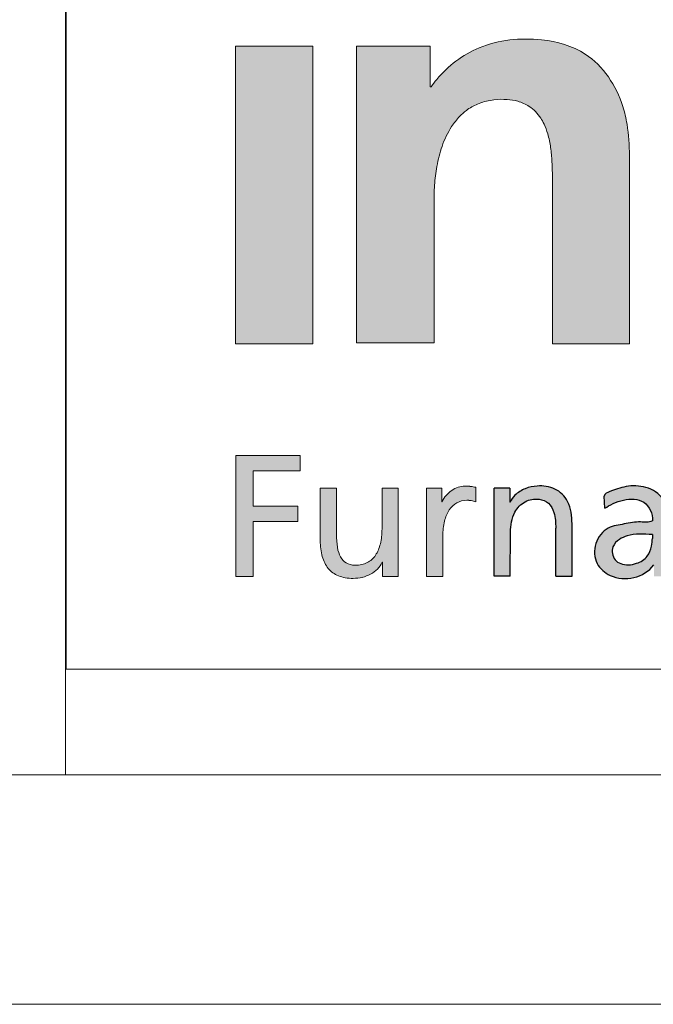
# Model space of a CAD drawing. Header units: millimetres. Extents: x 0 to 31548, y 0 to 22462.
# Tile 3 of 14: x 21257 to 22013, y 0 to 1175. Entities that reach past the tile are written whole.
import ezdxf

# ---------------------------------------------------------------- set-up
doc = ezdxf.new("R2010")
doc.units = ezdxf.units.MM
doc.header["$LTSCALE"] = 0.25
doc.layers.add('FORMAT', color=7, linetype='Continuous')

# ---------------------------------------------------------------- blocks, each defined once
blk = doc.blocks.new('cajetin')
at = {"color": 7, "linetype": 'Continuous', "lineweight": 18}
for p, q in [((853.5, 7.5), (7.5, 7.5)), ((861, 0), (0, 0))]:
    blk.add_line(p, q, dxfattribs=at)
blk = doc.blocks.new('LOGO_sombreado')
at = {"linetype": 'Continuous'}
h = blk.add_hatch(color=7, dxfattribs=at)
edge = h.paths.add_edge_path(flags=0)
edge.add_line((6.332, 7.108), (8.019, 7.108))
edge.add_line((8.019, 7.108), (8.019, 10.269))
edge.add_spline(control_points=[(8.019, 10.269), (8.019, 10.295), (8.02, 10.385), (8.031, 10.613), (8.076, 10.964), (8.182, 11.4), (8.354, 11.77), (8.558, 12.031), (8.76, 12.206), (9.011, 12.341), (9.31, 12.411), (9.596, 12.416), (9.859, 12.375), (10.128, 12.261), (10.314, 12.067), (10.432, 11.851), (10.51, 11.636), (10.565, 11.361), (10.591, 11.074), (10.599, 10.796), (10.599, 10.621), (10.599, 10.529)], knot_values=[0, 0, 0, 0, 0.014108, 0.050137, 0.12665, 0.210017, 0.297932, 0.350316, 0.392835, 0.445136, 0.506872, 0.560743, 0.603219, 0.653697, 0.720022, 0.747327, 0.789984, 0.846083, 0.902618, 0.949361, 1, 1, 1, 1], weights=[1, 1, 1, 1, 1, 1, 1, 1, 1, 1, 1, 1, 1, 1, 1, 1, 1, 1, 1, 1, 1, 1], degree=3, periodic=0)
edge.add_line((10.599, 10.529), (10.599, 7.09))
edge.add_line((10.599, 7.09), (12.28, 7.09))
edge.add_line((12.28, 7.09), (12.28, 11.178))
edge.add_spline(control_points=[(12.28, 11.178), (12.27, 11.411), (12.255, 11.775), (12.069, 12.584), (11.505, 13.452), (10.243, 13.792), (9.032, 13.667), (8.263, 13.102), (7.995, 12.74), (7.955, 12.686)], knot_values=[4, 4, 4, 4, 4.111727, 4.175295, 4.401008, 4.562165, 4.782362, 4.967907, 5, 5, 5, 5], weights=[1, 1, 1, 1, 1, 1, 1, 1, 1, 1], degree=3, periodic=0)
edge.add_line((7.955, 12.686), (7.933, 12.686))
edge.add_line((7.933, 12.686), (7.933, 13.567))
edge.add_line((7.933, 13.567), (6.332, 13.567))
edge.add_line((6.332, 13.567), (6.332, 7.108))
for points in [[(5.379, 13.567), (3.691, 13.567), (3.691, 7.09), (5.379, 7.09)], [(4.078, 4.32), (5.1, 4.32), (5.1, 4.651), (3.702, 4.651), (3.702, 2.023), (4.078, 2.023), (4.078, 3.22), (5.054, 3.22), (5.054, 3.551), (4.078, 3.551)], [(4.078, 4.32), (5.1, 4.32), (5.1, 4.651), (3.702, 4.651), (3.702, 2.023), (4.078, 2.023), (4.078, 3.22), (5.054, 3.22), (5.054, 3.551), (4.078, 3.551)]]:
    blk.add_hatch(color=7, dxfattribs=at).paths.add_polyline_path(points, flags=0)
h = blk.add_hatch(color=7, dxfattribs=at)
edge = h.paths.add_edge_path(flags=0)
edge.add_spline(control_points=[(5.713, 2.196), (5.772, 2.125), (5.847, 2.071), (5.937, 2.034)], knot_values=[55, 55, 55, 55, 56, 56, 56, 56], weights=[1, 1, 1, 1], degree=3, periodic=0)
edge.add_spline(control_points=[(5.937, 2.034), (6.028, 1.997), (6.135, 1.977), (6.259, 1.977)], knot_values=[56, 56, 56, 56, 57, 57, 57, 57], weights=[1, 1, 1, 1], degree=3, periodic=0)
edge.add_arc((6.259, 2.796), 0.818, 269.9868, 283.8904)
edge.add_spline(control_points=[(6.456, 2.001), (6.519, 2.017), (6.58, 2.04), (6.635, 2.071)], knot_values=[0, 0, 0, 0, 1, 1, 1, 1], weights=[1, 1, 1, 1], degree=3, periodic=0)
edge.add_spline(control_points=[(6.635, 2.071), (6.69, 2.101), (6.741, 2.137), (6.784, 2.181)], knot_values=[1, 1, 1, 1, 2, 2, 2, 2], weights=[1, 1, 1, 1], degree=3, periodic=0)
edge.add_spline(control_points=[(6.784, 2.181), (6.827, 2.224), (6.863, 2.273), (6.889, 2.328)], knot_values=[2, 2, 2, 2, 3, 3, 3, 3], weights=[1, 1, 1, 1], degree=3, periodic=0)
edge.add_line((6.889, 2.328), (6.896, 2.328))
edge.add_line((6.896, 2.328), (6.896, 2.023))
edge.add_line((6.896, 2.023), (7.067, 2.023))
edge.add_line((7.067, 2.023), (7.238, 2.023))
edge.add_line((7.238, 2.023), (7.238, 2.263))
edge.add_line((7.238, 2.263), (7.238, 3.943))
edge.add_line((7.238, 3.943), (6.885, 3.943))
edge.add_line((6.885, 3.943), (6.885, 3.721))
edge.add_spline(control_points=[(6.885, 3.721), (6.885, 3.647), (6.885, 3.573), (6.885, 3.499), (6.885, 3.35), (6.885, 3.202), (6.885, 3.054), (6.885, 2.937), (6.873, 2.829), (6.85, 2.734)], knot_values=[30, 30, 30, 30, 31, 31, 31, 33, 33, 33, 34, 34, 34, 34], weights=[1, 1, 1, 1, 1, 1, 1, 1, 1, 1], degree=3, periodic=0)
edge.add_spline(control_points=[(6.85, 2.734), (6.827, 2.637), (6.792, 2.553), (6.696, 2.414), (6.636, 2.359), (6.562, 2.321)], knot_values=[34, 34, 34, 34, 35, 35, 36, 36, 36, 36], weights=[1, 1, 1, 1, 1, 1], degree=3, periodic=0)
edge.add_spline(control_points=[(6.562, 2.321), (6.489, 2.284), (6.402, 2.263), (6.301, 2.263)], knot_values=[36, 36, 36, 36, 37, 37, 37, 37], weights=[1, 1, 1, 1], degree=3, periodic=0)
edge.add_spline(control_points=[(6.301, 2.263), (6.224, 2.268), (6.16, 2.285), (6.107, 2.315)], knot_values=[37, 37, 37, 37, 38, 38, 38, 38], weights=[1, 1, 1, 1], degree=3, periodic=0)
edge.add_spline(control_points=[(6.107, 2.315), (6.054, 2.345), (6.013, 2.388), (5.982, 2.445)], knot_values=[38, 38, 38, 38, 39, 39, 39, 39], weights=[1, 1, 1, 1], degree=3, periodic=0)
edge.add_spline(control_points=[(5.982, 2.445), (5.95, 2.501), (5.928, 2.571), (5.914, 2.655)], knot_values=[39, 39, 39, 39, 40, 40, 40, 40], weights=[1, 1, 1, 1], degree=3, periodic=0)
edge.add_spline(control_points=[(5.914, 2.655), (5.9, 2.739), (5.894, 2.837), (5.894, 2.949), (5.894, 3.115), (5.894, 3.28), (5.894, 3.446), (5.894, 3.529), (5.894, 3.612), (5.894, 3.695), (5.894, 3.777), (5.894, 3.86), (5.894, 3.943)], knot_values=[40, 40, 40, 40, 41, 41, 41, 43, 43, 43, 44, 44, 44, 45, 45, 45, 45], weights=[1, 1, 1, 1, 1, 1, 1, 1, 1, 1, 1, 1, 1], degree=3, periodic=0)
edge.add_line((5.894, 3.943), (5.54, 3.943))
edge.add_spline(control_points=[(5.54, 3.943), (5.54, 3.848), (5.54, 3.753), (5.54, 3.658), (5.54, 3.563), (5.54, 3.468), (5.54, 3.372), (5.54, 3.182), (5.54, 2.992), (5.54, 2.802), (5.54, 2.673), (5.554, 2.557), (5.583, 2.455)], knot_values=[49, 49, 49, 49, 50, 50, 50, 51, 51, 51, 53, 53, 53, 54, 54, 54, 54], weights=[1, 1, 1, 1, 1, 1, 1, 1, 1, 1, 1, 1, 1], degree=3, periodic=0)
edge.add_spline(control_points=[(5.583, 2.455), (5.611, 2.354), (5.655, 2.267), (5.713, 2.196)], knot_values=[54, 54, 54, 54, 55, 55, 55, 55], weights=[1, 1, 1, 1], degree=3, periodic=0)
h = blk.add_hatch(color=7, dxfattribs=at)
edge = h.paths.add_edge_path(flags=0)
edge.add_line((8.928, 3.962), (8.875, 3.972))
edge.add_spline(control_points=[(8.875, 3.972), (8.858, 3.975), (8.841, 3.978), (8.823, 3.98)], knot_values=[22.132418, 22.132418, 22.132418, 22.132418, 23.132418, 23.132418, 23.132418, 23.132418], weights=[1, 1, 1, 1], degree=3, periodic=0)
edge.add_arc((8.709, 3.1), 0.888, 82.6219, 86.3614)
edge.add_spline(control_points=[(8.765, 3.986), (8.745, 3.987), (8.722, 3.988), (8.695, 3.988), (8.644, 3.988), (8.593, 3.979), (8.544, 3.963)], knot_values=[0.065266, 0.065266, 0.065266, 0.065266, 1.065266, 1.065266, 1.065266, 2.065266, 2.065266, 2.065266, 2.065266], weights=[1, 1, 1, 1, 1, 1, 1], degree=3, periodic=0)
edge.add_spline(control_points=[(8.544, 3.963), (8.495, 3.946), (8.448, 3.922), (8.404, 3.892)], knot_values=[2.065266, 2.065266, 2.065266, 2.065266, 3.065266, 3.065266, 3.065266, 3.065266], weights=[1, 1, 1, 1], degree=3, periodic=0)
edge.add_spline(control_points=[(8.404, 3.892), (8.36, 3.861), (8.319, 3.825), (8.283, 3.783)], knot_values=[3.065266, 3.065266, 3.065266, 3.065266, 4.065266, 4.065266, 4.065266, 4.065266], weights=[1, 1, 1, 1], degree=3, periodic=0)
edge.add_spline(control_points=[(8.283, 3.783), (8.248, 3.742), (8.218, 3.695), (8.194, 3.646)], knot_values=[4.065266, 4.065266, 4.065266, 4.065266, 5.065266, 5.065266, 5.065266, 5.065266], weights=[1, 1, 1, 1], degree=3, periodic=0)
edge.add_line((8.194, 3.646), (8.187, 3.646))
edge.add_line((8.187, 3.646), (8.187, 3.943))
edge.add_line((8.187, 3.943), (8.021, 3.943))
edge.add_line((8.021, 3.943), (7.856, 3.943))
edge.add_line((7.856, 3.943), (7.856, 3.703))
edge.add_line((7.856, 3.703), (7.856, 2.023))
edge.add_line((7.856, 2.023), (8.209, 2.023))
edge.add_spline(control_points=[(8.209, 2.023), (8.209, 2.314), (8.209, 2.605), (8.209, 2.896), (8.209, 3.017), (8.222, 3.126), (8.247, 3.222)], knot_values=[12.065266, 12.065266, 12.065266, 12.065266, 13.065266, 13.065266, 13.065266, 14.065266, 14.065266, 14.065266, 14.065266], weights=[1, 1, 1, 1, 1, 1, 1], degree=3, periodic=0)
edge.add_spline(control_points=[(8.247, 3.222), (8.271, 3.318), (8.307, 3.401), (8.352, 3.469)], knot_values=[14.065266, 14.065266, 14.065266, 14.065266, 15.065266, 15.065266, 15.065266, 15.065266], weights=[1, 1, 1, 1], degree=3, periodic=0)
edge.add_spline(control_points=[(8.352, 3.469), (8.398, 3.537), (8.454, 3.589), (8.518, 3.625)], knot_values=[15.065266, 15.065266, 15.065266, 15.065266, 16.065266, 16.065266, 16.065266, 16.065266], weights=[1, 1, 1, 1], degree=3, periodic=0)
edge.add_spline(control_points=[(8.518, 3.625), (8.582, 3.661), (8.654, 3.68), (8.733, 3.68)], knot_values=[16.065266, 16.065266, 16.065266, 16.065266, 17.065266, 17.065266, 17.065266, 17.065266], weights=[1, 1, 1, 1], degree=3, periodic=0)
edge.add_arc((8.733, 2.982), 0.698, 86.1548, 90.0023, ccw=False)
edge.add_spline(control_points=[(8.78, 3.678), (8.796, 3.677), (8.813, 3.675), (8.829, 3.673)], knot_values=[17.132418, 17.132418, 17.132418, 17.132418, 18.132418, 18.132418, 18.132418, 18.132418], weights=[1, 1, 1, 1], degree=3, periodic=0)
edge.add_spline(control_points=[(8.829, 3.673), (8.846, 3.67), (8.863, 3.667), (8.879, 3.662)], knot_values=[18.132418, 18.132418, 18.132418, 18.132418, 19.132418, 19.132418, 19.132418, 19.132418], weights=[1, 1, 1, 1], degree=3, periodic=0)
edge.add_spline(control_points=[(8.879, 3.662), (8.896, 3.658), (8.912, 3.652), (8.928, 3.646)], knot_values=[19.132418, 19.132418, 19.132418, 19.132418, 20.132418, 20.132418, 20.132418, 20.132418], weights=[1, 1, 1, 1], degree=3, periodic=0)
edge.add_line((8.928, 3.646), (8.928, 3.962))
h = blk.add_hatch(color=7, dxfattribs=at)
edge = h.paths.add_edge_path(flags=0)
edge.add_line((9.328, 2.026), (9.328, 3.946))
edge.add_line((9.328, 3.946), (9.67, 3.946))
edge.add_line((9.67, 3.946), (9.67, 3.641))
edge.add_line((9.67, 3.641), (9.678, 3.641))
edge.add_spline(control_points=[(9.678, 3.641), (9.704, 3.696), (9.793, 3.817), (10, 3.948), (10.305, 4.01), (10.669, 3.967), (10.997, 3.643), (11.021, 3.332), (11.026, 3.17)], knot_values=[0, 0, 0, 0, 0.090993, 0.223661, 0.358303, 0.55535, 0.750586, 1, 1, 1, 1], weights=[1, 1, 1, 1, 1, 1, 1, 1, 1], degree=3, periodic=0)
edge.add_line((11.026, 3.17), (11.026, 2.026))
edge.add_line((11.026, 2.026), (10.672, 2.026))
edge.add_line((10.672, 2.026), (10.672, 3.075))
edge.add_spline(control_points=[(10.672, 3.075), (10.669, 3.188), (10.66, 3.379), (10.536, 3.635), (10.28, 3.729), (9.984, 3.677), (9.726, 3.396), (9.691, 3.133), (9.683, 2.986)], knot_values=[0, 0, 0, 0, 0.181683, 0.307789, 0.426651, 0.591078, 0.760733, 1, 1, 1, 1], weights=[1, 1, 1, 1, 1, 1, 1, 1, 1], degree=3, periodic=0)
edge.add_line((9.683, 2.986), (9.681, 2.026))
edge.add_line((9.681, 2.026), (9.328, 2.026))
h = blk.add_hatch(color=7, dxfattribs=at)
edge = h.paths.add_edge_path(flags=0)
edge.add_spline(control_points=[(12.776, 3.232), (12.697, 3.183), (12.484, 3.232), (12.167, 3.156), (11.773, 3.111), (11.49, 2.752), (11.514, 2.287), (12.023, 1.86), (12.597, 1.99), (12.807, 2.27)], knot_values=[0, 0, 0, 0, 0.079966, 0.190057, 0.300094, 0.432511, 0.566689, 0.684622, 1, 1, 1, 1], weights=[1, 1, 1, 1, 1, 1, 1, 1, 1, 1], degree=3, periodic=0)
edge.add_spline(control_points=[(12.807, 2.27), (12.817, 2.296), (12.814, 2.27)], knot_values=[0, 0, 0, 1, 1, 1], weights=[1, 1, 1], degree=2, periodic=0)
edge.add_line((12.814, 2.27), (12.814, 2.023))
edge.add_line((12.814, 2.023), (13.139, 2.023))
edge.add_line((13.139, 2.023), (13.128, 3.106))
edge.add_spline(control_points=[(13.128, 3.106), (13.12, 3.292), (13.119, 3.706), (12.65, 4), (12.214, 4.002), (11.911, 3.898), (11.743, 3.828), (11.727, 3.77)], knot_values=[0, 0, 0, 0, 0.300445, 0.525135, 0.737289, 0.925487, 1, 1, 1, 1], weights=[1, 1, 1, 1, 1, 1, 1, 1], degree=3, periodic=0)
edge.add_line((11.727, 3.77), (11.744, 3.507))
edge.add_spline(control_points=[(11.744, 3.507), (11.927, 3.643), (12.567, 3.881), (12.789, 3.381), (12.776, 3.232)], knot_values=[0, 0, 0, 0, 0.658996, 1, 1, 1, 1], weights=[1, 1, 1, 1, 1], degree=3, periodic=0)
edge = h.paths.add_edge_path(flags=0)
edge.add_spline(control_points=[(12.776, 2.849), (12.772, 2.793), (12.762, 2.658), (12.682, 2.43), (12.419, 2.275), (12.142, 2.255), (11.913, 2.398), (11.87, 2.662), (12.044, 2.834), (12.252, 2.921), (12.499, 2.953), (12.683, 2.938), (12.776, 2.931)], knot_values=[0, 0, 0, 0, 0.068904, 0.168815, 0.283862, 0.42722, 0.488917, 0.605379, 0.695962, 0.771545, 0.884045, 1, 1, 1, 1], weights=[1, 1, 1, 1, 1, 1, 1, 1, 1, 1, 1, 1, 1], degree=3, periodic=0)
edge.add_line((12.776, 2.931), (12.776, 2.849))
at = {"color": 7, "linetype": 'Continuous', "lineweight": 18}
for p, q in [((0, 20), (0, 0)), ((3.691, 7.09), (3.691, 13.567)), ((3.691, 13.567), (5.379, 13.567)), ((5.379, 13.567), (5.379, 7.09)), ((5.379, 7.09), (3.691, 7.09)), ((3.702, 2.023), (3.702, 4.651)), ((3.702, 4.651), (5.1, 4.651)), ((3.702, 2.023), (3.702, 4.651)), ((5.1, 4.651), (5.1, 4.32)), ((4.078, 4.32), (4.078, 3.551)), ((5.1, 4.32), (4.078, 4.32)), ((4.078, 3.551), (5.054, 3.551)), ((5.054, 3.551), (5.054, 3.22)), ((5.054, 3.22), (4.078, 3.22)), ((4.078, 3.22), (4.078, 2.023)), ((4.078, 2.023), (3.702, 2.023)), ((0, 0), (72.5, 0))]:
    blk.add_line(p, q, dxfattribs=at)
blk.add_arc((6.259, 2.796), 0.818, 269.9868, 283.8904, dxfattribs=at)
at = {"color": 8, "linetype": 'Continuous', "lineweight": 0}
for points, knots in [([(12.28, 11.178), (12.27, 11.411), (12.255, 11.775), (12.069, 12.584), (11.505, 13.452), (10.243, 13.792), (9.032, 13.667), (8.263, 13.102), (7.995, 12.74), (7.955, 12.686)], [4, 4, 4, 4, 4.111727, 4.175295, 4.401008, 4.562165, 4.782362, 4.967907, 5, 5, 5, 5]), ([(8.019, 10.269), (8.019, 10.295), (8.02, 10.385), (8.031, 10.613), (8.076, 10.964), (8.182, 11.4), (8.354, 11.77), (8.558, 12.031), (8.76, 12.206), (9.011, 12.341), (9.31, 12.411), (9.596, 12.416), (9.859, 12.375), (10.128, 12.261), (10.314, 12.067), (10.432, 11.851), (10.51, 11.636), (10.565, 11.361), (10.591, 11.074), (10.599, 10.796), (10.599, 10.621), (10.599, 10.529)], [0, 0, 0, 0, 0.014108, 0.050137, 0.12665, 0.210017, 0.297932, 0.350316, 0.392835, 0.445136, 0.506872, 0.560743, 0.603219, 0.653697, 0.720022, 0.747327, 0.789984, 0.846083, 0.902618, 0.949361, 1, 1, 1, 1]), ([(5.894, 3.943), (5.864, 3.943), (5.835, 3.943), (5.805, 3.943), (5.746, 3.943), (5.688, 3.943), (5.629, 3.943), (5.599, 3.943), (5.57, 3.943), (5.54, 3.943)], [45, 45, 45, 45, 46, 46, 46, 48, 48, 48, 49, 49, 49, 49]), ([(5.54, 3.943), (5.54, 3.848), (5.54, 3.753), (5.54, 3.658), (5.54, 3.563), (5.54, 3.468), (5.54, 3.372), (5.54, 3.182), (5.54, 2.992), (5.54, 2.802), (5.54, 2.673), (5.554, 2.557), (5.583, 2.455)], [49, 49, 49, 49, 50, 50, 50, 51, 51, 51, 53, 53, 53, 54, 54, 54, 54]), ([(5.914, 2.655), (5.9, 2.739), (5.894, 2.837), (5.894, 2.949), (5.894, 3.115), (5.894, 3.28), (5.894, 3.446), (5.894, 3.529), (5.894, 3.612), (5.894, 3.695), (5.894, 3.777), (5.894, 3.86), (5.894, 3.943)], [40, 40, 40, 40, 41, 41, 41, 43, 43, 43, 44, 44, 44, 45, 45, 45, 45]), ([(7.238, 3.943), (7.209, 3.943), (7.179, 3.943), (7.15, 3.943), (7.091, 3.943), (7.032, 3.943), (6.973, 3.943), (6.944, 3.943), (6.914, 3.943), (6.885, 3.943)], [25, 25, 25, 25, 26, 26, 26, 28, 28, 28, 29, 29, 29, 29]), ([(7.238, 2.263), (7.238, 2.318), (7.238, 2.373), (7.238, 2.428), (7.238, 2.533), (7.238, 2.638), (7.238, 2.743), (7.238, 2.823), (7.238, 2.903), (7.238, 2.983), (7.238, 3.143), (7.238, 3.303), (7.238, 3.463), (7.238, 3.623), (7.238, 3.783), (7.238, 3.943)], [20, 20, 20, 20, 21, 21, 21, 22, 22, 22, 23, 23, 23, 24, 24, 24, 25, 25, 25, 25]), ([(8.765, 3.986), (8.745, 3.987), (8.722, 3.988), (8.695, 3.988), (8.644, 3.988), (8.593, 3.979), (8.544, 3.963)], [0.065266, 0.065266, 0.065266, 0.065266, 1.065266, 1.065266, 1.065266, 2.065266, 2.065266, 2.065266, 2.065266]), ([(6.885, 3.721), (6.885, 3.647), (6.885, 3.573), (6.885, 3.499), (6.885, 3.35), (6.885, 3.202), (6.885, 3.054), (6.885, 2.937), (6.873, 2.829), (6.85, 2.734)], [30, 30, 30, 30, 31, 31, 31, 33, 33, 33, 34, 34, 34, 34]), ([(8.209, 2.023), (8.209, 2.314), (8.209, 2.605), (8.209, 2.896), (8.209, 3.017), (8.222, 3.126), (8.247, 3.222)], [12.065266, 12.065266, 12.065266, 12.065266, 13.065266, 13.065266, 13.065266, 14.065266, 14.065266, 14.065266, 14.065266]), ([(6.85, 2.734), (6.827, 2.637), (6.792, 2.553), (6.696, 2.414), (6.636, 2.359), (6.562, 2.321)], [34, 34, 34, 34, 35, 35, 36, 36, 36, 36]), ([(6.889, 2.328), (6.89, 2.328), (6.892, 2.328), (6.893, 2.328), (6.894, 2.328), (6.894, 2.328), (6.894, 2.328), (6.894, 2.328), (6.895, 2.328), (6.895, 2.328), (6.895, 2.328), (6.895, 2.328), (6.895, 2.328), (6.896, 2.328), (6.896, 2.328), (6.896, 2.328)], [3, 3, 3, 3, 4, 4, 4, 5, 5, 5, 6, 6, 6, 7, 7, 7, 8, 8, 8, 8]), ([(6.896, 2.328), (6.896, 2.302), (6.896, 2.277), (6.896, 2.251), (6.896, 2.226), (6.896, 2.201), (6.896, 2.175), (6.896, 2.15), (6.896, 2.124), (6.896, 2.099), (6.896, 2.095), (6.896, 2.091), (6.896, 2.087), (6.896, 2.078), (6.896, 2.07), (6.896, 2.061), (6.896, 2.056), (6.896, 2.051), (6.896, 2.047), (6.896, 2.043), (6.896, 2.039), (6.896, 2.035), (6.896, 2.031), (6.896, 2.027), (6.896, 2.023)], [8, 8, 8, 8, 9, 9, 9, 10, 10, 10, 12, 12, 12, 13, 13, 13, 14, 14, 14, 15, 15, 15, 16, 16, 16, 17, 17, 17, 17])]:
    blk.add_open_spline(points, degree=3, knots=knots, dxfattribs=at)
for points in [[(7.933, 13.567), (7.399, 13.567), (6.865, 13.567), (6.332, 13.567)], [(6.332, 13.567), (6.332, 11.414), (6.332, 9.261), (6.332, 7.108)], [(7.933, 12.686), (7.933, 12.98), (7.933, 13.273), (7.933, 13.567)], [(7.955, 12.686), (7.948, 12.686), (7.94, 12.686), (7.933, 12.686)], [(12.28, 7.09), (12.28, 8.453), (12.28, 9.815), (12.28, 11.178)], [(10.599, 10.529), (10.599, 9.383), (10.599, 8.236), (10.599, 7.09)], [(8.019, 7.108), (8.019, 8.161), (8.019, 9.215), (8.019, 10.269)], [(6.332, 7.108), (6.894, 7.108), (7.457, 7.108), (8.019, 7.108)], [(10.599, 7.09), (11.16, 7.09), (11.72, 7.09), (12.28, 7.09)], [(6.885, 3.943), (6.885, 3.869), (6.885, 3.795), (6.885, 3.721)], [(8.021, 3.943), (7.966, 3.943), (7.911, 3.943), (7.856, 3.943)], [(7.856, 3.943), (7.856, 3.863), (7.856, 3.783), (7.856, 3.703)], [(8.187, 3.943), (8.132, 3.943), (8.077, 3.943), (8.021, 3.943)], [(8.187, 3.646), (8.187, 3.745), (8.187, 3.844), (8.187, 3.943)], [(8.404, 3.892), (8.36, 3.861), (8.319, 3.825), (8.283, 3.783)], [(8.544, 3.963), (8.495, 3.946), (8.448, 3.922), (8.404, 3.892)], [(8.875, 3.972), (8.858, 3.975), (8.841, 3.978), (8.823, 3.98)], [(8.928, 3.962), (8.911, 3.965), (8.893, 3.969), (8.875, 3.972)], [(8.928, 3.646), (8.928, 3.751), (8.928, 3.856), (8.928, 3.962)], [(7.856, 3.703), (7.856, 3.143), (7.856, 2.583), (7.856, 2.023)], [(8.194, 3.646), (8.192, 3.646), (8.189, 3.646), (8.187, 3.646)], [(8.283, 3.783), (8.248, 3.742), (8.218, 3.695), (8.194, 3.646)], [(8.518, 3.625), (8.582, 3.661), (8.654, 3.68), (8.733, 3.68)], [(8.78, 3.678), (8.796, 3.677), (8.813, 3.675), (8.829, 3.673)], [(8.829, 3.673), (8.846, 3.67), (8.863, 3.667), (8.879, 3.662)], [(8.879, 3.662), (8.896, 3.658), (8.912, 3.652), (8.928, 3.646)], [(8.247, 3.222), (8.271, 3.318), (8.307, 3.401), (8.352, 3.469)], [(8.352, 3.469), (8.398, 3.537), (8.454, 3.589), (8.518, 3.625)], [(5.982, 2.445), (5.95, 2.501), (5.928, 2.571), (5.914, 2.655)], [(5.583, 2.455), (5.611, 2.354), (5.655, 2.267), (5.713, 2.196)], [(6.107, 2.315), (6.054, 2.345), (6.013, 2.388), (5.982, 2.445)], [(5.713, 2.196), (5.772, 2.125), (5.847, 2.071), (5.937, 2.034)], [(6.301, 2.263), (6.224, 2.268), (6.16, 2.285), (6.107, 2.315)], [(6.562, 2.321), (6.489, 2.284), (6.402, 2.263), (6.301, 2.263)], [(6.635, 2.071), (6.69, 2.101), (6.741, 2.137), (6.784, 2.181)], [(6.784, 2.181), (6.827, 2.224), (6.863, 2.273), (6.889, 2.328)], [(7.238, 2.023), (7.238, 2.103), (7.238, 2.183), (7.238, 2.263)], [(5.937, 2.034), (6.028, 1.997), (6.135, 1.977), (6.259, 1.977)], [(6.456, 2.001), (6.519, 2.017), (6.58, 2.04), (6.635, 2.071)], [(6.896, 2.023), (6.953, 2.023), (7.01, 2.023), (7.067, 2.023)], [(7.067, 2.023), (7.124, 2.023), (7.181, 2.023), (7.238, 2.023)], [(7.856, 2.023), (7.974, 2.023), (8.092, 2.023), (8.209, 2.023)]]:
    blk.add_open_spline(points, degree=3, dxfattribs=at)
for points, weights in [([(8.823, 3.98), (8.804, 3.983), (8.785, 3.985), (8.765, 3.986)], [1, 0.999645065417, 0.999645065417, 1]), ([(8.733, 3.68), (8.749, 3.68), (8.764, 3.679), (8.78, 3.678)], [1, 0.99962425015, 0.99962425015, 1])]:
    blk.add_rational_spline(points, weights, degree=3, dxfattribs=at)
at = {"layer": 'FORMAT', "color": 7}
for p, q in [((9.67, 3.946), (9.328, 3.946)), ((9.328, 2.026), (9.328, 3.946)), ((9.67, 3.946), (9.67, 3.641)), ((11.744, 3.507), (11.727, 3.77)), ((9.678, 3.641), (9.67, 3.641)), ((10.672, 2.026), (10.672, 3.075)), ((11.026, 2.026), (11.026, 3.17)), ((9.681, 2.026), (9.683, 2.986)), ((12.776, 2.931), (12.776, 2.849)), ((9.681, 2.026), (9.328, 2.026)), ((10.672, 2.026), (11.026, 2.026))]:
    blk.add_line(p, q, dxfattribs=at)
for points, knots in [([(11.026, 3.17), (11.021, 3.332), (10.997, 3.643), (10.669, 3.967), (10.305, 4.01), (10, 3.948), (9.793, 3.817), (9.704, 3.696), (9.678, 3.641)], [0, 0, 0, 0, 0.249414, 0.44465, 0.641697, 0.776339, 0.909007, 1, 1, 1, 1]), ([(13.128, 3.106), (13.12, 3.292), (13.119, 3.706), (12.65, 4), (12.214, 4.002), (11.911, 3.898), (11.743, 3.828), (11.727, 3.77)], [0, 0, 0, 0, 0.300445, 0.525135, 0.737289, 0.925487, 1, 1, 1, 1]), ([(9.683, 2.986), (9.691, 3.133), (9.726, 3.396), (9.984, 3.677), (10.28, 3.729), (10.536, 3.635), (10.66, 3.379), (10.669, 3.188), (10.672, 3.075)], [0, 0, 0, 0, 0.239267, 0.408922, 0.573349, 0.692211, 0.818317, 1, 1, 1, 1]), ([(11.744, 3.507), (11.927, 3.643), (12.567, 3.881), (12.789, 3.381), (12.776, 3.232)], [0, 0, 0, 0, 0.658996, 1, 1, 1, 1]), ([(12.776, 3.232), (12.697, 3.183), (12.484, 3.232), (12.167, 3.156), (11.773, 3.111), (11.49, 2.752), (11.514, 2.287), (12.023, 1.86), (12.597, 1.99), (12.807, 2.27)], [0, 0, 0, 0, 0.079966, 0.190057, 0.300094, 0.432511, 0.566689, 0.684622, 1, 1, 1, 1]), ([(12.776, 2.931), (12.683, 2.938), (12.499, 2.953), (12.252, 2.921), (12.044, 2.834), (11.87, 2.662), (11.913, 2.398), (12.142, 2.255), (12.419, 2.275), (12.682, 2.43), (12.762, 2.658), (12.772, 2.793), (12.776, 2.849)], [0, 0, 0, 0, 0.115955, 0.228455, 0.304038, 0.394621, 0.511083, 0.57278, 0.716138, 0.831185, 0.931096, 1, 1, 1, 1])]:
    blk.add_open_spline(points, degree=3, knots=knots, dxfattribs=at)

msp = doc.modelspace()

# ---------------------------------------------------------------- linework, layer by layer
at = {"color": 7, "linetype": 'Continuous', "lineweight": 18}
for p, q in [((21311.4, 2739.3), (21311.4, 273.9)), ((21311.4, 273.9), (31172.8, 273.9))]:
    msp.add_line(p, q, dxfattribs=at)

# ---------------------------------------------------------------- block references
at = {"xscale": 36.5234375, "yscale": 36.5234375, "zscale": 36.5234375}
msp.add_blockref('cajetin', (0, 0), dxfattribs=at)
at = {"color": 7, "linetype": 'Continuous', "xscale": 54.78515625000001, "yscale": 54.78515625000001, "zscale": 54.78515625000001}
msp.add_blockref('LOGO_sombreado', (21312, 399.8), dxfattribs=at)

doc.saveas('drawing.dxf')
